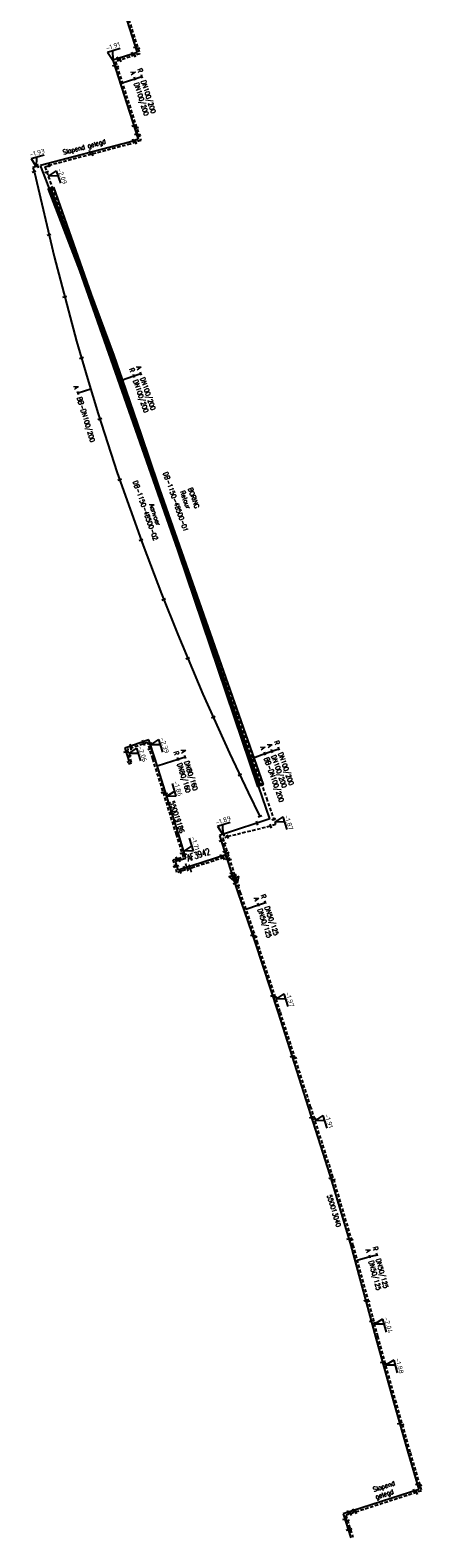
# Model space of a CAD drawing. Header units: millimetres. Extents: x 0 to 118318689, y 0 to 490460760.
# Tile 12 of 117: x 115079364 to 115153094, y 484911470 to 485195125. Entities that reach past the tile are written whole.
import ezdxf
from ezdxf.enums import TextEntityAlignment as Align

# ---------------------------------------------------------------- set-up
doc = ezdxf.new("R2010")
doc.units = ezdxf.units.MM
doc.header["$LTSCALE"] = 200
doc.linetypes.add('HIDDEN2', pattern=[4.7625, 3.175, -1.5875])
doc.layers.get('0').update_dxf_attribs({"color": 8})
for name, color, linetype in [('WT-C-AFSLUITER', 7, 'Continuous'), ('WT-C-mof', 7, 'Continuous'), ('WT-C-VERLOOP', 7, 'Continuous'), ('WT-I-diam', 7, 'Continuous'), ('WT-I-info', 7, 'Continuous'), ('WT-I-NAP', 7, 'Continuous'), ('WT-L-aanvoer', 6, 'Continuous'), ('WT-L-MANTELBUIS', 6, 'Continuous'), ('WT-L-retour', 6, 'HIDDEN2')]:
    doc.layers.add(name, color=color, linetype=linetype)
doc.styles.add('DIN17', font='ROMANS.SHX', dxfattribs={"width": 0.9})
doc.styles.add('ISOCP', font='ISOCP.SHX')

# ---------------------------------------------------------------- blocks, each defined once
blk = doc.blocks.new('LR-VERL')
at = {"color": 0, "linetype": 'ByBlock', "lineweight": -2}
blk.add_lwpolyline([(1.08, 0), (-1.08, -1.25), (-1.08, 1.25)], close=True, dxfattribs=at)
blk = doc.blocks.new('LR-mof')
at = {"color": 0, "linetype": 'ByBlock', "lineweight": -2}
blk.add_line((0, -0.75), (0, 0.75), dxfattribs=at)
blk = doc.blocks.new('nap1')
at = {"color": 0, "linetype": 'Continuous'}
for p, q in [((-1, 3.5), (0, 0)), ((-1, 3.5), (4, 3.5)), ((1, 3.5), (0, 0))]:
    blk.add_line(p, q, dxfattribs=at)
at = {"color": 0, "linetype": 'Continuous', "style": 'ISOCP'}
for tag, p in [('*1', (1.7, 5)), ('*2', (4, 1.5))]:
    blk.add_attdef(tag, text='', height=1.8, dxfattribs=at).set_placement(p, align=Align.MIDDLE)
blk = doc.blocks.new('nap2')
at = {"color": 0, "linetype": 'Continuous'}
for p, q in [((1, 3.5), (-4, 3.5)), ((-1, 3.5), (0, 0)), ((1, 3.5), (0, 0))]:
    blk.add_line(p, q, dxfattribs=at)
at = {"color": 0, "linetype": 'Continuous', "style": 'ISOCP'}
for tag, p in [('*1', (-1.5, 5)), ('*2', (-4, 1.5))]:
    blk.add_attdef(tag, text='', height=1.8, dxfattribs=at).set_placement(p, align=Align.MIDDLE)
blk = doc.blocks.new('LR-AFS')
at = {"color": 0, "lineweight": -3, "const_width": 0.7}
blk.add_lwpolyline([(0, -1.5), (0, 1.5)], dxfattribs=at)
at = {"color": 7, "linetype": 'ByBlock', "lineweight": -2, "style": 'DIN17', "width": 0.9}
blk.add_attdef('*1', text='', height=2.5, dxfattribs=at).set_placement((0, 5), align=Align.MIDDLE)
at = {"color": 0, "linetype": 'ByBlock', "lineweight": -2, "style": 'DIN17', "width": 0.3, "flags": 1}
for tag, p in [('*2', (2.5, 1.5)), ('OCODE', (-7.5, -2.5)), ('ST', (-7.5, -5)), ('VCODE', (-2.5, -5)), ('NCODE', (-2.5, -2.5)), ('NIVO', (2.5, -5)), ('BC', (2.5, -2.5)), ('IMM', (7.5, -5)), ('RK', (7.5, -2.5)), ('VERTR', (-7.5, -10)), ('FABR', (-7.5, -7.5)), ('OPBLEN', (-2.5, -10)), ('TYPE', (-2.5, -7.5)), ('OPBOUW', (2.5, -7.5)), ('HULPST', (2.5, -10)), ('OPM', (2.5, -12.5)), ('VERLSP', (7.5, -10)), ('BEDIEN', (7.5, -7.5)), ('BORD', (7.5, -12.5)), ('BORDL', (-7.5, -15)), ('DEKM', (-7.5, -12.5)), ('PDATUM', (-2.5, -12.5)), ('BORDX', (-2.5, -15)), ('BORDY', (2.5, -15)), ('BORDZ', (7.5, -15))]:
    blk.add_attdef(tag, text='', height=1.8, dxfattribs=at).set_placement(p, align=Align.MIDDLE)
blk = doc.blocks.new('LR-hyp')
at = {"color": 7, "linetype": 'ByBlock', "lineweight": -3, "style": 'DIN17', "width": 0.9}
blk.add_attdef('*1', text='', height=1.8, dxfattribs=at).set_placement((0, 0), align=Align.MIDDLE)
at = {"color": 7, "linetype": 'ByBlock', "lineweight": -2, "style": 'DIN17', "width": 0.9, "flags": 1}
blk.add_attdef('*2', text='', height=1.8, dxfattribs=at).set_placement((0, -5), align=Align.MIDDLE)
blk = doc.blocks.new('LR-DIAB2')
at = {"color": 0, "linetype": 'Continuous', "lineweight": -3}
blk.add_line((0, 5), (0, 7.8), dxfattribs=at)
at = {"color": 0, "lineweight": -3}
blk.add_line((0, 0), (0, 5), dxfattribs=at)
for points in [[(0.61, 7.8), (0, 7.8), (-0.61, 7.8)], [(0.61, 5), (0, 5), (-0.61, 5)]]:
    blk.add_lwpolyline(points, dxfattribs=at)
at = {"color": 1, "lineweight": -3, "style": 'DIN17', "width": 0.9}
for tag, p in [('*1', (-1.61, 7.8)), ('*2', (-1.61, 5.02))]:
    blk.add_attdef(tag, text='', height=1.8, dxfattribs=at).set_placement(p, align=Align.MIDDLE_RIGHT)
for tag, p in [('*11', (1.61, 7.8)), ('*12', (1.61, 5))]:
    blk.add_attdef(tag, text='', height=1.8, dxfattribs=at).set_placement(p, align=Align.MIDDLE_LEFT)
blk = doc.blocks.new('LR-DIAB3')
at = {"color": 0, "linetype": 'Continuous', "lineweight": -3}
for p, q in [((0, 7.8), (0, 10.6)), ((0, 5), (0, 7.8))]:
    blk.add_line(p, q, dxfattribs=at)
at = {"color": 0, "lineweight": -3}
blk.add_line((0, 0), (0, 5), dxfattribs=at)
for points in [[(0.61, 10.6), (0, 10.6), (-0.61, 10.6)], [(0.61, 7.8), (0, 7.8), (-0.61, 7.8)], [(0.61, 5), (0, 5), (-0.61, 5)]]:
    blk.add_lwpolyline(points, dxfattribs=at)
at = {"color": 1, "lineweight": -3, "style": 'DIN17', "width": 0.9}
for tag, p in [('*1', (-1.61, 10.6)), ('*2', (-1.61, 7.82)), ('*3', (-1.61, 5.02))]:
    blk.add_attdef(tag, text='', height=1.8, dxfattribs=at).set_placement(p, align=Align.MIDDLE_RIGHT)
for tag, p in [('*11', (1.61, 10.6)), ('*12', (1.61, 7.8)), ('*13', (1.61, 5))]:
    blk.add_attdef(tag, text='', height=1.8, dxfattribs=at).set_placement(p, align=Align.MIDDLE_LEFT)
blk = doc.blocks.new('LR-DIAO1')
at = {"color": 0, "lineweight": -3}
blk.add_line((0, 0), (0, -5), dxfattribs=at)
blk.add_lwpolyline([(0.61, -5), (0, -5), (-0.61, -5)], dxfattribs=at)
at = {"color": 1, "lineweight": -3, "style": 'DIN17', "width": 0.9}
blk.add_attdef('*1', text='', height=1.8, dxfattribs=at).set_placement((-1.61, -5), align=Align.MIDDLE_RIGHT)
blk.add_attdef('*11', text='', height=1.8, dxfattribs=at).set_placement((1.61, -5), align=Align.MIDDLE_LEFT)

msp = doc.modelspace()

# ---------------------------------------------------------------- linework, layer by layer
at = {"layer": 'WT-I-diam'}
msp.add_line((115103257, 485056731), (115104826, 485057221), dxfattribs=at)
at = {"layer": 'WT-L-aanvoer', "lineweight": -3}
for p, q in [((115091769, 485215127), (115099478, 485190951)), ((115099478, 485190951), (115094917, 485189469)), ((115094917, 485189469), (115099676, 485174614)), ((115098086, 485174076), (115081321, 485169652)), ((115099676, 485174614), (115098086, 485174076)), ((115080819, 485169520), (115079852, 485169264)), ((115079852, 485169264), (115080161, 485168353)), ((115080161, 485168353), (115083871, 485152555)), ((115083871, 485152555), (115088110, 485136610)), ((115088110, 485136610), (115090147, 485129618)), ((115090147, 485129618), (115092174, 485122921)), ((115092174, 485122921), (115095773, 485111871)), ((115095773, 485111871), (115100625, 485098141)), ((115100625, 485098141), (115104064, 485089090)), ((115104064, 485089090), (115107141, 485081452)), ((115107141, 485081452), (115111893, 485070209)), ((115111893, 485070209), (115116904, 485059090)), ((115116904, 485059090), (115120408, 485051704)), ((115120408, 485051704), (115122613, 485047206)), ((115124466, 485046750), (115115769, 485043857)), ((115122613, 485047206), (115122620, 485047189)), ((115115769, 485043857), (115115017, 485043617)), ((115115017, 485043617), (115117598, 485035595)), ((115116195, 485039955), (115109809, 485037918)), ((115117598, 485035595), (115118473, 485032875)), ((115118473, 485032875), (115121639, 485023573)), ((115121639, 485023573), (115126022, 485010237)), ((115126022, 485010237), (115131721, 484992523)), ((115131721, 484992523), (115135785, 484979707)), ((115135785, 484979707), (115139738, 484966451)), ((115139738, 484966451), (115144382, 484949302)), ((115144382, 484949302), (115147677, 484937294)), ((115147677, 484937294), (115150503, 484927401)), ((115150503, 484927401), (115152524, 484920572)), ((115152524, 484920572), (115138287, 484915972)), ((115138287, 484915972), (115139723, 484911470))]:
    msp.add_line(p, q, dxfattribs=at)
at = {"layer": 'WT-L-aanvoer'}
for p, q in [((115082316, 485167062), (115081321, 485169652)), ((115085019, 485160023), (115082316, 485167062)), ((115088241, 485151634), (115085019, 485160023)), ((115089515, 485148316), (115088241, 485151634)), ((115092330, 485140948), (115089515, 485148316)), ((115095384, 485132591), (115092330, 485140948)), ((115098506, 485123541), (115095384, 485132591)), ((115100063, 485118934), (115098506, 485123541)), ((115101782, 485113851), (115100063, 485118934)), ((115102790, 485110870), (115101782, 485113851)), ((115104373, 485106187), (115102790, 485110870)), ((115107715, 485096301), (115104373, 485106187)), ((115111928, 485083837), (115107715, 485096301)), ((115115044, 485074622), (115111928, 485083837)), ((115118992, 485062944), (115115044, 485074622)), ((115101733, 485061599), (115097171, 485060022)), ((115102816, 485058141), (115101733, 485061599)), ((115122438, 485052750), (115118992, 485062944)), ((115097171, 485060022), (115097983, 485057454)), ((115097983, 485057454), (115097631, 485057342)), ((115107268, 485043902), (115102816, 485058141)), ((115124466, 485046750), (115122438, 485052750)), ((115108676, 485039366), (115107268, 485043902)), ((115106750, 485038761), (115108676, 485039366)), ((115107256, 485037102), (115106750, 485038761)), ((115107664, 485037235), (115107256, 485037102)), ((115108102, 485037377), (115107664, 485037235)), ((115108846, 485037612), (115108102, 485037377)), ((115109809, 485037918), (115108846, 485037612))]:
    msp.add_line(p, q, dxfattribs=at)
at = {"layer": 'WT-L-MANTELBUIS'}
for points in [[(115092097, 485140856), (115094705, 485133719), (115096276, 485129237), (115099828, 485118850), (115122139, 485052853), (115122613, 485053013), (115117948, 485066813), (115100302, 485119011), (115096749, 485129401), (115095176, 485133888), (115092566, 485141031), (115090514, 485146403), (115089113, 485150061), (115083229, 485165383), (115082762, 485165204), (115088646, 485149882), (115090047, 485146225)], [(115083743, 485165595), (115123209, 485053210), (115122738, 485053044), (115083271, 485165429)]]:
    msp.add_lwpolyline(points, close=True, dxfattribs=at)
at = {"layer": 'WT-L-retour', "lineweight": -3}
for p, q in [((115092150, 485215248), (115099980, 485190693)), ((115099980, 485190693), (115095420, 485189212)), ((115095420, 485189212), (115100177, 485174361)), ((115098202, 485173693), (115082944, 485169667)), ((115100177, 485174361), (115098202, 485173693)), ((115082154, 485169399), (115082944, 485169667)), ((115082154, 485169399), (115083507, 485165512)), ((115083507, 485165512), (115088821, 485150381)), ((115088821, 485150381), (115091376, 485143105)), ((115091376, 485143105), (115095853, 485130357)), ((115095853, 485130357), (115098981, 485121449)), ((115098981, 485121449), (115104404, 485106006)), ((115104404, 485106006), (115113043, 485081406)), ((115113043, 485081406), (115119364, 485063406)), ((115119364, 485063406), (115123857, 485050612)), ((115123857, 485050612), (115125565, 485045670)), ((115124535, 485045344), (115116601, 485043392)), ((115125565, 485045670), (115124535, 485045344)), ((115116601, 485043392), (115115611, 485043076)), ((115115611, 485043076), (115118153, 485035175)), ((115116693, 485039715), (115109924, 485037555)), ((115118153, 485035175), (115118852, 485033001)), ((115118852, 485033001), (115122018, 485023700)), ((115122018, 485023700), (115126403, 485010361)), ((115126403, 485010361), (115132102, 484992645)), ((115132102, 484992645), (115136167, 484979825)), ((115136167, 484979825), (115140123, 484966561)), ((115140123, 484966561), (115144768, 484949407)), ((115144768, 484949407), (115148063, 484937402)), ((115148063, 484937402), (115150887, 484927512)), ((115150887, 484927512), (115153018, 484920312)), ((115153018, 484920312), (115138789, 484915713)), ((115138789, 484915713), (115140104, 484911593))]:
    msp.add_line(p, q, dxfattribs=at)
at = {"layer": 'WT-L-retour'}
for p, q in [((115101488, 485061112), (115097645, 485059784)), ((115097645, 485059784), (115098460, 485057206)), ((115102453, 485058028), (115101488, 485061112)), ((115098460, 485057206), (115097747, 485056980)), ((115106905, 485043789), (115102453, 485058028)), ((115108201, 485039615), (115106905, 485043789)), ((115106277, 485039011), (115108201, 485039615)), ((115107005, 485036621), (115106277, 485039011)), ((115107781, 485036874), (115107005, 485036621)), ((115108218, 485037015), (115107781, 485036874)), ((115109485, 485037416), (115108218, 485037015)), ((115109924, 485037555), (115109485, 485037416))]:
    msp.add_line(p, q, dxfattribs=at)

# ---------------------------------------------------------------- block references
at = {"layer": 'WT-C-AFSLUITER', "linetype": 'Continuous'}
ref = msp.add_blockref('LR-AFS', (115108846, 485037612), dxfattribs=dict(at, xscale=500, yscale=500, zscale=500, rotation=17.69599999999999))
ref.add_attrib('*1', 'AF3942', dxfattribs={"layer": '0', "color": 7, "linetype": 'ByBlock', "lineweight": -2, "height": 1250, "rotation": 17.696, "style": 'DIN17', "width": 0.65}).set_placement((115111028, 485040006), align=Align.MIDDLE)
at = {"layer": 'WT-C-AFSLUITER', "linetype": 'Continuous', "xscale": 500, "yscale": 500, "zscale": 500, "rotation": 17.69599999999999}
msp.add_blockref('LR-AFS', (115109485, 485037416), dxfattribs=at)
at = {"layer": 'WT-C-mof', "lineweight": -3}
for p, xscale, yscale, zscale, rotation in [((115099174, 485191904), 500.0000000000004, 500.0000000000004, 500.0000000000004, 107.6848271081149), ((115095868, 485189778), 499.9999999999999, 499.9999999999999, 499.9999999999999, 17.99641092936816), ((115096371, 485189521), 499.9999999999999, 499.9999999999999, 499.9999999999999, 17.9964109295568), ((115098527, 485190642), 499.9999999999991, 499.9999999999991, 499.9999999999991, 197.9964109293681), ((115099029, 485190384), 499.9999999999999, 499.9999999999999, 499.9999999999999, 197.9964109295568), ((115099676, 485191646), 500.0000000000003, 500.0000000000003, 500.0000000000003, 107.6848275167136), ((115095222, 485188517), 500.0000000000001, 500.0000000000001, 500.0000000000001, 287.7624979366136), ((115095725, 485188260), 500.0000000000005, 500.0000000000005, 500.0000000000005, 287.7624979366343), ((115099371, 485175566), 500, 500, 500, 107.7624979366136), ((115099872, 485175313), 500.0000000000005, 500.0000000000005, 500.0000000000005, 107.7624979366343), ((115098729, 485174293), 500.0000000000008, 500.0000000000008, 500.0000000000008, 198.6937136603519), ((115099230, 485174041), 500.0000000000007, 500.0000000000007, 500.0000000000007, 198.6937136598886), ((115080819, 485169520), 500.0000000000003, 500.0000000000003, 500.0000000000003, 14.78207799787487), ((115082483, 485168454), 500.0000000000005, 500.0000000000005, 500.0000000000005, 289.1987118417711), ((115122620, 485047189), 499.9999999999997, 499.9999999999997, 499.9999999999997, 110.3520397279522), ((115122019, 485045936), 500.0000000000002, 500.0000000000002, 500.0000000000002, 198.3992718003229), ((115124612, 485045368), 499.9999999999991, 499.9999999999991, 499.9999999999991, 197.5636927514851), ((115125238, 485046615), 500.0000000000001, 500.0000000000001, 500.0000000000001, 109.0660119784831), ((115115323, 485042665), 500.0000000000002, 500.0000000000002, 500.0000000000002, 287.8314000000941), ((115115918, 485042124), 500.0000000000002, 500.0000000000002, 500.0000000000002, 287.8314000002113), ((115115810, 485043870), 499.9999999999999, 499.9999999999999, 499.9999999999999, 18.39927180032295), ((115116564, 485043380), 500.0000000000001, 500.0000000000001, 500.0000000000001, 17.69601285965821), ((115117291, 485036547), 500.0000000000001, 500.0000000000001, 500.0000000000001, 287.8314), ((115117847, 485036127), 500.0000000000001, 500.0000000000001, 500.0000000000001, 287.8314), ((115117904, 485034643), 500.0000000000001, 500.0000000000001, 500.0000000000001, 287.8314), ((115118459, 485034223), 500.0000000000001, 500.0000000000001, 500.0000000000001, 287.8314), ((115151572, 484920265), 500, 500, 500, 197.9087721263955), ((115152240, 484921531), 499.9999999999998, 499.9999999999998, 499.9999999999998, 106.4896086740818), ((115152067, 484920004), 499.9999999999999, 499.9999999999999, 499.9999999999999, 197.9087721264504), ((115152734, 484921271), 500.0000000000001, 500.0000000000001, 500.0000000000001, 106.4896086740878), ((115138591, 484915019), 499.9999999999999, 499.9999999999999, 499.9999999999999, 287.696012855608), ((115139093, 484914761), 499.9999999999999, 499.9999999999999, 499.9999999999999, 287.6960128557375), ((115139238, 484916279), 499.9999999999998, 499.9999999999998, 499.9999999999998, 17.90877212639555), ((115139741, 484916021), 499.9999999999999, 499.9999999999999, 499.9999999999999, 17.90877212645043)]:
    msp.add_blockref('LR-mof', p, dxfattribs=dict(at, xscale=xscale, yscale=yscale, zscale=zscale, rotation=rotation))
at = {"layer": 'WT-C-mof', "linetype": 'Continuous', "lineweight": -3}
for p, xscale, yscale, zscale, rotation in [((115098856, 485177174), 500.0000000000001, 500.0000000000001, 500.0000000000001, 287.7624999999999), ((115099412, 485176750), 500.0000000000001, 500.0000000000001, 500.0000000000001, 287.7624999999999), ((115090633, 485172109), 500, 500, 500, 14.7821), ((115091123, 485171825), 500, 500, 500, 14.7821), ((115083005, 485169683), 500, 500, 500, 14.7821), ((115080108, 485168510), 500.0000000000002, 500.0000000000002, 500.0000000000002, 288.7461), ((115082907, 485156659), 499.9999999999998, 499.9999999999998, 499.9999999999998, 283.2131), ((115086507, 485156969), 500.0000000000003, 500.0000000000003, 500.0000000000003, 289.3498000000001), ((115085877, 485145008), 499.9999999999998, 499.9999999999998, 499.9999999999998, 284.8901), ((115090480, 485145657), 500.0000000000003, 500.0000000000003, 500.0000000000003, 289.3498000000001), ((115089023, 485133476), 500.0000000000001, 500.0000000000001, 500.0000000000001, 286.2409), ((115094463, 485134313), 500.0000000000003, 500.0000000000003, 500.0000000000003, 289.3498000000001), ((115092475, 485121996), 500.0000000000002, 500.0000000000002, 500.0000000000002, 288.0442), ((115098420, 485123046), 500.0000000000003, 500.0000000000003, 500.0000000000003, 289.3498000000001), ((115096236, 485110562), 500, 500, 500, 289.4629), ((115102397, 485111720), 500.0000000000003, 500.0000000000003, 500.0000000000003, 289.3498000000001), ((115100243, 485099222), 500, 500, 500, 289.4629), ((115106355, 485100452), 500.0000000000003, 500.0000000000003, 500.0000000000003, 289.3498000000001), ((115104483, 485088050), 500, 500, 500, 291.9426), ((115110363, 485089037), 500.0000000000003, 500.0000000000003, 500.0000000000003, 289.3498000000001), ((115109038, 485076964), 499.9999999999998, 499.9999999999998, 499.9999999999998, 292.9156), ((115114324, 485077758), 500.0000000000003, 500.0000000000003, 500.0000000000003, 289.3498000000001), ((115113824, 485065926), 500, 500, 500, 294.2597), ((115118291, 485066462), 500.0000000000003, 500.0000000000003, 500.0000000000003, 289.3498000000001), ((115118827, 485055038), 500.0000000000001, 500.0000000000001, 500.0000000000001, 295.377), ((115122270, 485055130), 500.0000000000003, 500.0000000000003, 500.0000000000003, 289.3498000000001), ((115121187, 485024900), 500.0000000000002, 500.0000000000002, 500.0000000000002, 288.7982), ((115121722, 485024570), 500.0000000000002, 500.0000000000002, 500.0000000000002, 288.7982), ((115124949, 485013502), 500.0000000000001, 500.0000000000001, 500.0000000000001, 288.1958), ((115125486, 485013151), 500.0000000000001, 500.0000000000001, 500.0000000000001, 288.1958), ((115128646, 485002083), 500, 500, 500, 287.8317), ((115129184, 485001715), 500, 500, 500, 287.8317), ((115132322, 484990627), 499.9999999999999, 499.9999999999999, 499.9999999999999, 287.594), ((115132838, 484990323), 499.9999999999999, 499.9999999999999, 499.9999999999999, 287.594), ((115135942, 484979181), 500.0000000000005, 500.0000000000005, 500.0000000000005, 286.6078), ((115136461, 484978841), 500.0000000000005, 500.0000000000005, 500.0000000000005, 286.6078), ((115139351, 484967751), 500.0000000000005, 500.0000000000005, 500.0000000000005, 286.6078), ((115139832, 484967538), 500.0000000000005, 500.0000000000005, 500.0000000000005, 286.6078), ((115142526, 484956156), 500.0000000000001, 500.0000000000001, 500.0000000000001, 285.1515999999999), ((115142988, 484955982), 500.0000000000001, 500.0000000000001, 500.0000000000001, 285.1515999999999), ((115143571, 484952297), 500.0000000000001, 500.0000000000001, 500.0000000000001, 285.1515999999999), ((115144093, 484951900), 500.0000000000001, 500.0000000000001, 500.0000000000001, 285.1515999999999), ((115145690, 484944536), 500, 500, 500, 285.3452), ((115146210, 484944152), 500, 500, 500, 285.3452), ((115148897, 484933022), 499.9999999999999, 499.9999999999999, 499.9999999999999, 285.9384), ((115149381, 484932786), 499.9999999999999, 499.9999999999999, 499.9999999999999, 285.9384), ((115140205, 484916591), 500, 500, 500, 17.9088), ((115140654, 484916316), 500, 500, 500, 17.9088), ((115139225, 484913031), 499.9999999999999, 499.9999999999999, 499.9999999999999, 287.696), ((115139612, 484913134), 499.9999999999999, 499.9999999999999, 499.9999999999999, 287.696)]:
    msp.add_blockref('LR-mof', p, dxfattribs=dict(at, xscale=xscale, yscale=yscale, zscale=zscale, rotation=rotation))
at = {"layer": 'WT-C-mof', "linetype": 'Continuous'}
for p, xscale, yscale, zscale, rotation in [((115100626, 485061216), 499.9999999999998, 499.9999999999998, 499.9999999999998, 19.06289999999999), ((115097372, 485059387), 500, 500, 500, 287.5551), ((115098020, 485058598), 500, 500, 500, 287.5551), ((115098314, 485060417), 499.9999999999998, 499.9999999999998, 499.9999999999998, 19.06289999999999), ((115098351, 485060028), 499.9999999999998, 499.9999999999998, 499.9999999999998, 19.06289999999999), ((115100818, 485060881), 499.9999999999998, 499.9999999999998, 499.9999999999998, 19.06289999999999), ((115101864, 485059909), 500, 500, 500, 287.3901999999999), ((115101950, 485060908), 500, 500, 500, 287.3901999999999), ((115104413, 485051759), 500.0000000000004, 500.0000000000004, 500.0000000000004, 287.3603), ((115104902, 485051469), 500.0000000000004, 500.0000000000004, 500.0000000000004, 287.3603), ((115106993, 485039236), 500.0000000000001, 500.0000000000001, 500.0000000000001, 17.42890000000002), ((115107490, 485038993), 500.0000000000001, 500.0000000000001, 500.0000000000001, 17.42890000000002), ((115107986, 485040307), 500, 500, 500, 287.2512), ((115108462, 485040054), 500, 500, 500, 287.2512), ((115106645, 485037804), 499.9999999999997, 499.9999999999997, 499.9999999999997, 286.9436), ((115107021, 485037872), 499.9999999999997, 499.9999999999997, 499.9999999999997, 286.9436), ((115107661, 485036834), 500.0000000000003, 500.0000000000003, 500.0000000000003, 18.07), ((115108434, 485037482), 500, 500, 500, 17.5759)]:
    msp.add_blockref('LR-mof', p, dxfattribs=dict(at, xscale=xscale, yscale=yscale, zscale=zscale, rotation=rotation))
at = {"layer": 'WT-C-mof'}
for p, xscale, yscale, zscale, rotation in [((115115242, 485039651), 499.9999999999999, 499.9999999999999, 499.9999999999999, 197.6960384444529), ((115115981, 485040622), 500, 500, 500, 287.8314000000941), ((115115740, 485039411), 500.0000000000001, 500.0000000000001, 500.0000000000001, 197.6960328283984), ((115116410, 485039289), 500, 500, 500, 287.8314000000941), ((115116478, 485040381), 500, 500, 500, 287.8314000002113), ((115116907, 485039049), 500, 500, 500, 287.8314000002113)]:
    msp.add_blockref('LR-mof', p, dxfattribs=dict(at, xscale=xscale, yscale=yscale, zscale=zscale, rotation=rotation))
at = {"layer": 'WT-C-VERLOOP', "linetype": 'Continuous', "lineweight": -3, "xscale": 500.0000000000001, "yscale": 500.0000000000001, "zscale": 500.0000000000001, "rotation": 287.8314}
for p in [(115117598, 485035595), (115118153, 485035175)]:
    msp.add_blockref('LR-VERL', p, dxfattribs=at)
at = {"layer": 'WT-I-diam', "linetype": 'Continuous'}
for name, p, xscale, yscale, zscale, rotation, values in [('LR-DIAB2', (115096697, 485185224), 500.0000000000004, 500.0000000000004, 500.0000000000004, 287.7624979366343, {'*1': 'R', '*11': 'DN100/200', '*2': 'A', '*12': 'DN100/200'}), ('LR-DIAB2', (115096537, 485129248), 500, 500, 500, 289.03495070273, {'*1': 'A', '*11': 'DN100/200', '*2': 'R', '*12': 'DN100/200'}), ('LR-DIAO1', (115090770, 485127560), 500, 500, 500, 286.8348477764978, {'*1': 'A', '*11': 'BB-DN100/200'}), ('LR-DIAB2', (115104826, 485057221), 500, 500, 500, 287.3602752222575, {'*1': 'A', '*11': 'DN80/160', '*2': 'R', '*12': 'DN80/160'}), ('LR-DIAB3', (115121197, 485058186), 499.9999999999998, 499.9999999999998, 499.9999999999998, 289.3498449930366, {'*1': 'R', '*11': 'DN100/200', '*2': 'A', '*12': 'DN100/200', '*3': 'A', '*13': 'BB-DN100/200'}), ('LR-DIAB2', (115119954, 485029764), 500, 500, 500, 288.7982086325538, {'*1': 'R', '*11': 'DN50/125', '*2': 'A', '*12': 'DN50/125'}), ('LR-DIAB2', (115140891, 484963726), 499.9999999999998, 499.9999999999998, 499.9999999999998, 285.1516092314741, {'*1': 'R', '*11': 'DN50/125', '*2': 'A', '*12': 'DN50/125'})]:
    msp.add_blockref(name, p, dxfattribs=dict(at, xscale=xscale, yscale=yscale, zscale=zscale, rotation=rotation)).add_auto_attribs(values)
at = {"layer": 'WT-I-info', "linetype": 'Continuous'}
for p, xscale, yscale, zscale, rotation, values in [((115106766, 485106384), 500.0000000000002, 500.0000000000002, 500.0000000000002, 289.3498449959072, {'*1': 'DB-1150-48500-01'}), ((115101064, 485104748), 500.0000000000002, 500.0000000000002, 500.0000000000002, 289.3498449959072, {'*1': 'DB-1150-48500-02'}), ((115107024, 485047096), 500.0000000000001, 500.0000000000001, 500.0000000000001, 288.2582407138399, {'*1': '550019186'}), ((115136571, 484973011), 500.0000000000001, 500.0000000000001, 500.0000000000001, 286.6077712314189, {'*1': '550013040'})]:
    msp.add_blockref('LR-hyp', p, dxfattribs=dict(at, xscale=xscale, yscale=yscale, zscale=zscale, rotation=rotation)).add_auto_attribs(values)
at = {"layer": 'WT-I-NAP', "linetype": 'Continuous'}
ref = msp.add_blockref('nap1', (115094917, 485189469), dxfattribs=dict(at, xscale=500, yscale=500, zscale=500, rotation=17.76249793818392))
ref.add_attrib('*1', '-1.91', dxfattribs={"layer": '0', "color": 1, "linetype": 'Continuous', "height": 900, "rotation": 17.7625, "style": 'ISOCP'}).set_placement((115094964, 485192110), align=Align.MIDDLE)
ref = msp.add_blockref('nap1', (115080498, 485169435), dxfattribs=dict(at, xscale=500.0000000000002, yscale=500.0000000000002, zscale=500.0000000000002, rotation=14.78207799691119))
ref.add_attrib('*1', '-1.93', dxfattribs={"layer": '0', "color": 1, "linetype": 'Continuous', "height": 900, "rotation": 14.78208, "style": 'ISOCP'}).set_placement((115080683, 485172069), align=Align.MIDDLE)
ref = msp.add_blockref('nap1', (115082771, 485167626), dxfattribs=dict(at, xscale=500.0000000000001, yscale=500.0000000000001, zscale=500.0000000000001, rotation=289.1987118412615))
ref.add_attrib('*1', '-2.09', dxfattribs={"layer": '0', "color": 1, "linetype": 'Continuous', "height": 900, "rotation": 289.19871, "style": 'ISOCP'}).set_placement((115085412, 485167645), align=Align.MIDDLE)
ref = msp.add_blockref('nap1', (115102031, 485060648), dxfattribs=dict(at, xscale=500, yscale=500, zscale=500, rotation=287.390171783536))
ref.add_attrib('*1', '-2.39', dxfattribs={"layer": '0', "color": 1, "linetype": 'Continuous', "height": 900, "rotation": 287.39017, "style": 'ISOCP'}).set_placement((115104671, 485060583), align=Align.MIDDLE)
ref = msp.add_blockref('nap1', (115097887, 485059016), dxfattribs=dict(at, xscale=500.0000000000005, yscale=500.0000000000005, zscale=500.0000000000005, rotation=287.5551083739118))
ref.add_attrib('*1', '-2.06', dxfattribs={"layer": '0', "color": 1, "linetype": 'Continuous', "height": 900, "rotation": 287.55511, "style": 'ISOCP'}).set_placement((115100528, 485058960), align=Align.MIDDLE)
ref = msp.add_blockref('nap2', (115105058, 485050969), dxfattribs=dict(at, xscale=500, yscale=500, zscale=500, rotation=287.3602752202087))
ref.add_attrib('*1', '-1.86', dxfattribs={"layer": '0', "color": 1, "linetype": 'Continuous', "height": 900, "rotation": 287.36028, "style": 'ISOCP'}).set_placement((115107221, 485052431), align=Align.MIDDLE)
ref = msp.add_blockref('nap1', (115115654, 485043820), dxfattribs=dict(at, xscale=499.9999999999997, yscale=499.9999999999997, zscale=499.9999999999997, rotation=17.69601285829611))
ref.add_attrib('*1', '-1.89', dxfattribs={"layer": '0', "color": 1, "linetype": 'Continuous', "height": 900, "rotation": 17.69601, "style": 'ISOCP'}).set_placement((115115704, 485046461), align=Align.MIDDLE)
ref = msp.add_blockref('nap1', (115125427, 485046097), dxfattribs=dict(at, xscale=500, yscale=500, zscale=500, rotation=287.8654287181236))
ref.add_attrib('*1', '-1.87', dxfattribs={"layer": '0', "color": 1, "linetype": 'Continuous', "height": 900, "rotation": 287.86543, "style": 'ISOCP'}).set_placement((115128068, 485046054), align=Align.MIDDLE)
ref = msp.add_blockref('nap2', (115108271, 485040669), dxfattribs=dict(at, xscale=500.0000000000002, yscale=500.0000000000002, zscale=500.0000000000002, rotation=287.2511882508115))
ref.add_attrib('*1', '-1.71', dxfattribs={"layer": '0', "color": 1, "linetype": 'Continuous', "height": 900, "rotation": 287.25119, "style": 'ISOCP'}).set_placement((115110437, 485042127), align=Align.MIDDLE)
ref = msp.add_blockref('nap1', (115125601, 485012800), dxfattribs=dict(at, xscale=500, yscale=500, zscale=500, rotation=288.1957521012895))
ref.add_attrib('*1', '-1.97', dxfattribs={"layer": '0', "color": 1, "linetype": 'Continuous', "height": 900, "rotation": 288.19575, "style": 'ISOCP'}).set_placement((115128242, 485012773), align=Align.MIDDLE)
ref = msp.add_blockref('nap1', (115132959, 484989942), dxfattribs=dict(at, xscale=500.0000000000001, yscale=500.0000000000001, zscale=500.0000000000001, rotation=287.5940016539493))
ref.add_attrib('*1', '-1.91', dxfattribs={"layer": '0', "color": 1, "linetype": 'Continuous', "height": 900, "rotation": 287.594, "style": 'ISOCP'}).set_placement((115135599, 484989887), align=Align.MIDDLE)
ref = msp.add_blockref('nap1', (115144156, 484951668), dxfattribs=dict(at, xscale=500.0000000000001, yscale=500.0000000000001, zscale=500.0000000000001, rotation=285.1516092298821))
ref.add_attrib('*1', '-2.04', dxfattribs={"layer": '0', "color": 1, "linetype": 'Continuous', "height": 900, "rotation": 285.15161, "style": 'ISOCP'}).set_placement((115146791, 484951501), align=Align.MIDDLE)
ref = msp.add_blockref('nap1', (115146257, 484943980), dxfattribs=dict(at, xscale=499.9999999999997, yscale=499.9999999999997, zscale=499.9999999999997, rotation=285.3452301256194))
ref.add_attrib('*1', '-1.88', dxfattribs={"layer": '0', "color": 1, "linetype": 'Continuous', "height": 900, "rotation": 285.34523, "style": 'ISOCP'}).set_placement((115148893, 484943822), align=Align.MIDDLE)

# ---------------------------------------------------------------- texts
at = {"layer": 'WT-I-info', "style": 'DIN17', "width": 0.9}
for s, rotation, p in [('Slapend gelegd', 14.78208, (115085629, 485171689)), ('Aanvoer ', 288.67838, (115101764, 485105826))]:
    msp.add_text(s, height=900, rotation=rotation, dxfattribs=at).set_placement(p)
at = {"layer": 'WT-I-info', "lineweight": -3, "style": 'DIN17', "width": 0.9}
for s, rotation, p in [('Retour', 289.34984, (115107583, 485108300)), ('BORING', 289.34984, (115109055, 485108851)), ('Slapend ', 17.90877, (115144048, 484920098)), ('gelegd', 17.90877, (115144496, 484918711))]:
    msp.add_text(s, height=900, rotation=rotation, dxfattribs=at).set_placement(p)

doc.saveas('drawing.dxf')
